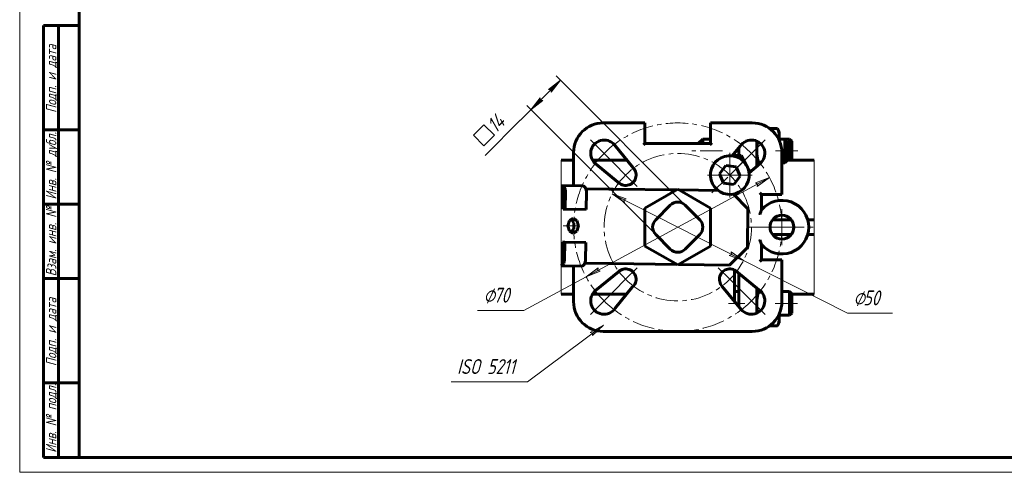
# Model space of a CAD drawing. Header units: millimetres. Extents: x 0 to 594, y 0 to 420.
# Tile 1 of 3: x 0 to 331, y 0 to 152. Entities that reach past the tile are written whole.
import ezdxf

# ---------------------------------------------------------------- set-up
doc = ezdxf.new("R2010")
doc.units = ezdxf.units.MM
for name, pattern in [('K5LT_AXLED', [12, 7.5, -1.5, 1.5, -1.5]), ('K5LT_BASIC', [0]), ('K5LT_THIN', [0]), ('K5LT_THIN_INCLUDED_TO_HATCHING', [0])]:
    doc.linetypes.add(name, pattern=pattern)
doc.layers.add('Системный слой', color=7, linetype='Continuous')
doc.layers.add('Системный слой (1)', color=251, linetype='Continuous', true_color=0x6c6c6c)
doc.styles.add('KDIMTEXTSTYLE', font='txt', dxfattribs={"width": 0.96, "oblique": 15, "height": 5})
doc.styles.add('KTEXTSTYLE', font='txt', dxfattribs={"width": 0.96, "height": 5})
doc.dimstyles.new('KDIMSTYLE (1.00)', dxfattribs={"dimtxt": 5, "dimasz": 1, "dimexe": 2, "dimexo": 0, "dimgap": 1, "dimtad": 1, "dimtxsty": 'KDIMTEXTSTYLE', "dimsah": 1, "dimcen": 0, "dimdle": 1, "dimadec": 0, "dimazin": 0, "dimtfac": 0.667, "dimtmove": 0, "dimatfit": 3, "dimfxl": 1, "dimtvp": 1, "dimtolj": 1, "dimtzin": 0, "dimarcsym": 0})

# ---------------------------------------------------------------- blocks, each defined once
blk = doc.blocks.new('U19')
at = {"layer": 'Системный слой (1)', "color": 143, "linetype": 'K5LT_BASIC', "lineweight": 60, "true_color": 0x33acca}
for p, q in [((247.74, 103.16), (247.63, 102.71)), ((247.92, 103.63), (247.74, 103.16)), ((248.18, 104.12), (247.92, 103.63))]:
    blk.add_line(p, q, dxfattribs=at)
blk = doc.blocks.new('U20')
at = {"layer": 'Системный слой (1)', "color": 143, "linetype": 'K5LT_BASIC', "lineweight": 60, "true_color": 0x33acca}
for p, q in [((259.33, 59.79), (259.33, 59.93)), ((259.33, 53.46), (259.33, 59.79))]:
    blk.add_line(p, q, dxfattribs=at)
blk = doc.blocks.new('U21')
at = {"layer": 'Системный слой (1)', "color": 143, "linetype": 'K5LT_BASIC', "lineweight": 60, "true_color": 0x33acca}
for p, q in [((184.16, 82.76), (184.7, 84.52)), ((184.66, 80.99), (184.16, 82.76)), ((184.7, 84.52), (185.96, 85.24)), ((185.96, 85.24), (187.2, 84.49)), ((187.7, 82.72), (187.16, 80.96)), ((187.2, 84.49), (187.7, 82.72)), ((185.9, 80.24), (184.66, 80.99)), ((187.16, 80.96), (185.9, 80.24))]:
    blk.add_line(p, q, dxfattribs=at)
blk = doc.blocks.new('U22')
at = {"layer": 'Системный слой (1)', "color": 143, "linetype": 'K5LT_BASIC', "lineweight": 60, "true_color": 0x33acca}
for p, q in [((254.79, 112.16), (254.96, 112.62)), ((254.96, 112.62), (255.06, 113.06)), ((255.06, 113.06), (255.09, 113.51))]:
    blk.add_line(p, q, dxfattribs=at)
blk = doc.blocks.new('U23')
at = {"layer": 'Системный слой (1)', "color": 143, "linetype": 'K5LT_BASIC', "lineweight": 60, "true_color": 0x33acca}
for p, q in [((259.18, 84.78), (252.93, 84.78)), ((266.86, 84.78), (264.7, 84.78))]:
    blk.add_line(p, q, dxfattribs=at)
blk = doc.blocks.new('U24')
at = {"layer": 'Системный слой (1)', "color": 143, "linetype": 'K5LT_BASIC', "lineweight": 60, "true_color": 0x33acca}
for p, q in [((247.59, 56.69), (247.64, 55.69)), ((247.64, 55.69), (247.77, 54.67)), ((247.77, 54.67), (248, 53.61))]:
    blk.add_line(p, q, dxfattribs=at)
blk = doc.blocks.new('U25')
at = {"layer": 'Системный слой (1)', "color": 143, "linetype": 'K5LT_BASIC', "lineweight": 60, "true_color": 0x33acca}
for p, q in [((247.64, 61.82), (247.75, 61.38)), ((247.75, 61.38), (247.93, 60.93)), ((247.93, 60.93), (248.18, 60.45))]:
    blk.add_line(p, q, dxfattribs=at)
blk = doc.blocks.new('U26')
at = {"layer": 'Системный слой (1)', "color": 143, "linetype": 'K5LT_BASIC', "lineweight": 60, "true_color": 0x33acca}
for p, q in [((181.86, 104.78), (186.06, 104.78)), ((192.41, 104.78), (203.97, 104.78))]:
    blk.add_line(p, q, dxfattribs=at)
blk = doc.blocks.new('U27')
at = {"layer": 'Системный слой (1)', "color": 143, "linetype": 'K5LT_BASIC', "lineweight": 60, "true_color": 0x33acca}
for p, q in [((247.77, 109.9), (247.64, 108.88)), ((248, 110.96), (247.77, 109.9)), ((247.64, 108.88), (247.59, 107.88))]:
    blk.add_line(p, q, dxfattribs=at)
blk = doc.blocks.new('U28')
at = {"layer": 'Системный слой (1)', "color": 143, "linetype": 'K5LT_BASIC', "lineweight": 60, "true_color": 0x33acca}
for p, q in [((181.86, 59.78), (186.06, 59.78)), ((192.41, 59.78), (203.91, 59.78))]:
    blk.add_line(p, q, dxfattribs=at)
blk = doc.blocks.new('U29')
at = {"layer": 'Системный слой (1)', "color": 143, "linetype": 'K5LT_BASIC', "lineweight": 60, "true_color": 0x33acca}
for p, q in [((181.86, 69.33), (182.77, 70.17)), ((182.77, 70.17), (183.02, 71.28))]:
    blk.add_line(p, q, dxfattribs=at)
blk = doc.blocks.new('U30')
at = {"layer": 'Системный слой (1)', "color": 143, "linetype": 'K5LT_BASIC', "lineweight": 60, "true_color": 0x33acca}
for p, q in [((247.59, 102.68), (247.59, 109.78)), ((247.59, 54.78), (247.59, 61.85))]:
    blk.add_line(p, q, dxfattribs=at)
blk = doc.blocks.new('U31')
at = {"layer": 'Системный слой (1)', "color": 143, "linetype": 'K5LT_BASIC', "lineweight": 60, "true_color": 0x33acca}
for p, q in [((241.59, 106.28), (241.59, 108.96)), ((241.59, 55.57), (241.59, 66.74))]:
    blk.add_line(p, q, dxfattribs=at)
blk = doc.blocks.new('U32')
at = {"layer": 'Системный слой (1)', "color": 143, "linetype": 'K5LT_BASIC', "lineweight": 60, "true_color": 0x33acca}
for p, q in [((185.25, 85.04), (186.17, 83.65)), ((186.17, 83.65), (186.12, 81.74)), ((186.12, 81.74), (185.19, 80.46))]:
    blk.add_line(p, q, dxfattribs=at)
blk = doc.blocks.new('U33')
at = {"layer": 'Системный слой (1)', "color": 143, "linetype": 'K5LT_BASIC', "lineweight": 60, "true_color": 0x33acca}
for p, q in [((240.09, 107.12), (240.09, 106.28)), ((240.09, 67.93), (240.09, 57.4))]:
    blk.add_line(p, q, dxfattribs=at)
blk = doc.blocks.new('U34')
at = {"layer": 'Системный слой (1)', "color": 143, "linetype": 'K5LT_BASIC', "lineweight": 60, "true_color": 0x33acca}
for p, q in [((252.93, 79.78), (259.18, 79.78)), ((264.7, 79.78), (266.86, 79.78))]:
    blk.add_line(p, q, dxfattribs=at)
blk = doc.blocks.new('U35')
at = {"layer": 'Системный слой (1)', "color": 143, "linetype": 'K5LT_BASIC', "lineweight": 60, "true_color": 0x33acca}
for p, q in [((254.96, 51.95), (254.79, 52.41)), ((255.06, 51.51), (254.96, 51.95)), ((255.09, 51.06), (255.06, 51.51))]:
    blk.add_line(p, q, dxfattribs=at)
blk = doc.blocks.new('U36')
at = {"layer": 'Системный слой (1)', "color": 7, "linetype": 'K5LT_THIN_INCLUDED_TO_HATCHING', "lineweight": 18, "true_color": 0xffffff}
for p, q in [((181.86, 59.78), (181.86, 104.78)), ((266.86, 104.78), (266.86, 59.78))]:
    blk.add_line(p, q, dxfattribs=at)
blk = doc.blocks.new('U37')
at = {"layer": 'Системный слой (1)', "color": 30, "linetype": 'K5LT_AXLED', "lineweight": 18, "true_color": 0xff8000}
for q in [(238.56, 108.28), (230.06, 99.78), (247.06, 99.78), (238.56, 91.28)]:
    blk.add_line((238.56, 99.78), q, dxfattribs=at)
blk = doc.blocks.new('U38')
at = {"layer": 'Системный слой (1)', "color": 30, "linetype": 'K5LT_AXLED', "lineweight": 18, "true_color": 0xff8000}
for q in [(256.06, 88.28), (250.06, 82.28), (262.06, 82.28), (256.06, 76.28)]:
    blk.add_line((256.06, 82.28), q, dxfattribs=at)
blk = doc.blocks.new('U39')
at = {"layer": 'Системный слой (1)', "color": 30, "linetype": 'K5LT_AXLED', "lineweight": 18, "true_color": 0xff8000}
for p, q in [((203.56, 99.78), (199.67, 103.67)), ((238.56, 99.78), (244.57, 105.8)), ((207.44, 95.9), (203.56, 99.78)), ((232.55, 93.77), (238.56, 99.78)), ((207.44, 68.67), (203.56, 64.78)), ((234.67, 68.67), (238.56, 64.78)), ((203.56, 64.78), (199.67, 60.9)), ((238.56, 64.78), (242.44, 60.9))]:
    blk.add_line(p, q, dxfattribs=at)
for start, end in [(45, 135), (135, 225), (315, 45), (225, 315)]:
    blk.add_arc((221.06, 82.28), 24.75, start, end, dxfattribs=at)
blk = doc.blocks.new('U40')
at = {"layer": 'Системный слой (1)', "color": 30, "linetype": 'K5LT_AXLED', "lineweight": 18, "true_color": 0xff8000}
for p, q in [((196.31, 107.03), (191.71, 111.63)), ((245.8, 107.03), (250.4, 111.63)), ((200.9, 102.44), (196.31, 107.03)), ((241.21, 102.44), (245.8, 107.03)), ((245.06, 82.28), (256.06, 82.28)), ((256.06, 82.28), (267.06, 82.28)), ((200.9, 62.13), (196.31, 57.54)), ((241.21, 62.13), (245.8, 57.54)), ((196.31, 57.54), (191.71, 52.94)), ((245.8, 57.54), (250.4, 52.94))]:
    blk.add_line(p, q, dxfattribs=at)
for start, end in [(45, 135), (135, 225), (0, 45), (315, 0), (225, 315)]:
    blk.add_arc((221.06, 82.28), 35, start, end, dxfattribs=at)
blk = doc.blocks.new('D11')
at = {"layer": 'Системный слой (1)'}
for points in [[(247.77, 95.95), (251.86, 98.91), (247.14, 97.11), (247.9, 96.77)], [(190.25, 65.66), (194.97, 67.46), (194.21, 67.8), (194.34, 68.62)]]:
    blk.add_hatch(color=7, dxfattribs=at).paths.add_polyline_path(points)
at = {"layer": 'Системный слой (1)', "color": 7, "linetype": 'K5LT_THIN', "lineweight": 18, "true_color": 0xffffff}
for p, q in [((251.86, 98.91), (190.25, 65.66)), ((247.14, 97.11), (251.86, 98.91)), ((247.9, 96.77), (247.14, 97.11)), ((251.86, 98.91), (247.77, 95.95)), ((247.77, 95.95), (247.9, 96.77)), ((190.25, 65.66), (194.34, 68.62)), ((194.97, 67.46), (190.25, 65.66)), ((194.34, 68.62), (194.21, 67.8)), ((194.21, 67.8), (194.97, 67.46)), ((190.25, 65.66), (169.3, 54.35))]:
    blk.add_line(p, q, dxfattribs=at)
blk.add_wipeout([(155.82, 55.35), (155.82, 62.74), (166.84, 62.74), (166.84, 55.35)]).dxf.layer = 'Системный слой (1)'
blk.add_line((169.3, 54.35), (153.82, 54.35), dxfattribs=at)
at = {"layer": 'Системный слой (1)', "color": 7, "char_height": 5, "attachment_point": 1, "style": 'KTEXTSTYLE'}
for s, insert in [('\\fArial|b0|c204|p34;\\H5.0;\\W1.000;\\Q15;\\fGOST Type AU|b0|i0|c204|p34;\\Q15;\\W0.960;⌀', (155.82, 61.94)), ('\\fArial|b0|c204|p34;\\H5.0;\\W1.000;\\Q15;\\fGOST Type AU|b0|i0|c204|p34;\\Q15;\\W0.960;70', (159.13, 61.94))]:
    blk.add_mtext(s, dxfattribs=dict(at, insert=insert))
blk = doc.blocks.new('KDIMARROW_01')
at = {"layer": 'Системный слой'}
blk.add_hatch(color=0, dxfattribs=at).paths.add_polyline_path([(-5, -0.66), (0, 0), (-5, 0.66), (-4.5, 0)])
at = {"layer": 'Системный слой', "color": 0, "linetype": 'K5LT_THIN', "lineweight": 18}
for p, q in [((-4.5, 0), (-5, 0.66)), ((-5, 0.66), (0, 0)), ((0, 0), (-5, -0.66)), ((-5, -0.66), (-4.5, 0))]:
    blk.add_line(p, q, dxfattribs=at)
at = {"layer": 'Системный слой (1)', "color": 0, "linetype": 'K5LT_THIN', "lineweight": 18}
blk.add_line((221.06, 82.28), (220.06, 82.28), dxfattribs=at)
blk = doc.blocks.new('D12')
at = {"layer": 'Системный слой (1)'}
for points in [[(203.73, 91.78), (198.97, 93.45), (203.13, 90.61), (202.98, 91.42)], [(243.14, 71.12), (238.98, 73.96), (239.13, 73.15), (238.38, 72.79)]]:
    blk.add_hatch(color=7, dxfattribs=at).paths.add_polyline_path(points)
at = {"layer": 'Системный слой (1)', "color": 7, "linetype": 'K5LT_THIN', "lineweight": 18, "true_color": 0xffffff}
for p, q in [((198.97, 93.45), (203.73, 91.78)), ((203.13, 90.61), (198.97, 93.45)), ((198.97, 93.45), (243.14, 71.12)), ((203.73, 91.78), (202.98, 91.42)), ((202.98, 91.42), (203.13, 90.61)), ((238.38, 72.79), (239.13, 73.15)), ((243.14, 71.12), (238.38, 72.79)), ((239.13, 73.15), (238.98, 73.96)), ((238.98, 73.96), (243.14, 71.12)), ((243.14, 71.12), (278.07, 53.46))]:
    blk.add_line(p, q, dxfattribs=at)
blk.add_wipeout([(280.07, 54.46), (280.07, 61.84), (290.71, 61.84), (290.71, 54.46)]).dxf.layer = 'Системный слой (1)'
blk.add_line((278.07, 53.46), (293.15, 53.46), dxfattribs=at)
at = {"layer": 'Системный слой (1)', "color": 7, "char_height": 5, "attachment_point": 1, "style": 'KTEXTSTYLE'}
for s, insert in [('\\fArial|b0|c204|p34;\\H5.0;\\W1.000;\\Q15;\\fGOST Type AU|b0|i0|c204|p34;\\Q15;\\W0.960;⌀', (280.07, 61.05)), ('\\fArial|b0|c204|p34;\\H5.0;\\W1.000;\\Q15;\\fGOST Type AU|b0|i0|c204|p34;\\Q15;\\W0.960;50', (283.38, 61.05))]:
    blk.add_mtext(s, dxfattribs=dict(at, insert=insert))
blk = doc.blocks.new('D13')
at = {"layer": 'Системный слой (1)'}
for points in [[(178.56, 127.61), (181.63, 131.61), (177.63, 128.54), (178.44, 128.43)], [(171.73, 121.71), (175.73, 124.78), (174.91, 124.9), (174.8, 125.71)]]:
    blk.add_hatch(color=7, dxfattribs=at).paths.add_polyline_path(points)
at = {"layer": 'Системный слой (1)', "color": 7, "linetype": 'K5LT_THIN', "lineweight": 18, "true_color": 0xffffff}
for p, q in [((226.01, 87.23), (180.21, 133.03)), ((171.73, 121.71), (181.63, 131.61)), ((177.63, 128.54), (181.63, 131.61)), ((181.63, 131.61), (178.56, 127.61)), ((171.73, 121.71), (174.8, 125.71)), ((174.8, 125.71), (174.91, 124.9)), ((178.44, 128.43), (177.63, 128.54)), ((178.56, 127.61), (178.44, 128.43)), ((213.66, 79.78), (170.31, 123.13)), ((175.73, 124.78), (171.73, 121.71)), ((174.91, 124.9), (175.73, 124.78)), ((171.73, 121.71), (168.19, 118.18))]:
    blk.add_line(p, q, dxfattribs=at)
blk.add_wipeout([(157.07, 108.47), (151.85, 113.69), (160.46, 122.3), (165.68, 117.08)]).dxf.layer = 'Системный слой (1)'
for p, q in [((152.41, 113.12), (155.94, 116.66)), ((155.94, 116.66), (159.48, 113.12)), ((168.16, 118.15), (156.36, 106.35)), ((155.94, 109.59), (152.41, 113.12)), ((159.48, 113.12), (155.94, 109.59))]:
    blk.add_line(p, q, dxfattribs=at)
at = {"layer": 'Системный слой (1)', "color": 7, "insert": (156.45, 117.17), "char_height": 5, "attachment_point": 1, "rotation": 45, "style": 'KTEXTSTYLE'}
blk.add_mtext('\\fArial|b0|c204|p34;\\H5.0;\\W1.000;\\Q15;\\fGOST Type AU|b0|i0|c204|p34;\\Q15;\\W0.960;14', dxfattribs=at)
blk = doc.blocks.new('U41')
at = {"layer": 'Системный слой (1)'}
blk.add_hatch(color=7, dxfattribs=at).paths.add_polyline_path([(192.44, 45.91), (196.06, 49.43), (191.66, 46.97), (192.45, 46.74)])
at = {"layer": 'Системный слой (1)', "color": 7, "linetype": 'K5LT_THIN', "lineweight": 18, "true_color": 0xffffff}
for p, q in [((170.6, 30.41), (196.06, 49.43)), ((191.66, 46.97), (196.06, 49.43)), ((192.45, 46.74), (191.66, 46.97)), ((196.06, 49.43), (192.44, 45.91)), ((192.44, 45.91), (192.45, 46.74)), ((170.6, 30.41), (144.94, 30.41))]:
    blk.add_line(p, q, dxfattribs=at)
at = {"layer": 'Системный слой (1)', "color": 7, "insert": (146.94, 37.99), "char_height": 5, "attachment_point": 1, "style": 'KTEXTSTYLE'}
blk.add_mtext('\\fArial|b0|c204|p34;\\H5.0;\\W1.000;\\Q15;\\fGOST Type AU|b0|i0|c204|p34;\\Q15;\\W0.960;ISO 5211', dxfattribs=at)
blk = doc.blocks.new('U42')
at = {"color": 7, "linetype": 'K5LT_THIN', "lineweight": 18, "true_color": 0xffffff}
for p, q in [((0, 0), (0, 420)), ((594, 0), (0, 0))]:
    blk.add_line(p, q, dxfattribs=at)
at = {"color": 143, "linetype": 'K5LT_BASIC', "lineweight": 60, "true_color": 0x33acca}
for p, q in [((20, 5), (20, 415)), ((8, 5), (8, 150)), ((20, 150), (8, 150)), ((13, 5), (13, 150)), ((20, 115), (8, 115)), ((20, 90), (8, 90)), ((20, 65), (8, 65)), ((20, 30), (8, 30)), ((20, 5), (8, 5)), ((589, 5), (20, 5))]:
    blk.add_line(p, q, dxfattribs=at)
at = {"color": 7, "char_height": 3.5, "attachment_point": 1, "rotation": 90, "style": 'KTEXTSTYLE'}
for s, insert in [('\\fArial|b0|c204|p34;\\H5.0;\\W1.000;\\Q15;\\fGOST Type AU|b0|i0|c204|p34;\\Q15;\\W0.960;\\H3.50;Подп. и дата', (8.82, 120.66)), ('\\fArial|b0|c204|p34;\\H5.0;\\W1.000;\\Q15;\\fGOST Type AU|b0|i0|c204|p34;\\Q15;\\W0.960;\\H3.50;Инв. № дубл.', (8.82, 91.57)), ('\\fArial|b0|c204|p34;\\H5.0;\\W1.000;\\Q15;\\fGOST Type AU|b0|i0|c204|p34;\\Q15;\\W0.960;\\H3.50;Взам. инв. №', (8.82, 65.8)), ('\\fArial|b0|c204|p34;\\H5.0;\\W1.000;\\Q15;\\fGOST Type AU|b0|i0|c204|p34;\\Q15;\\W0.960;\\H3.50;Подп. и дата', (8.82, 35.66)), ('\\fArial|b0|c204|p34;\\H5.0;\\W1.000;\\Q15;\\fGOST Type AU|b0|i0|c204|p34;\\Q15;\\W0.960;\\H3.50;Инв. № подл.', (8.82, 6.57))]:
    blk.add_mtext(s, dxfattribs=dict(at, insert=insert))

msp = doc.modelspace()

# ---------------------------------------------------------------- linework, layer by layer
at = {"layer": 'Системный слой (1)', "color": 143, "linetype": 'K5LT_BASIC', "lineweight": 60, "true_color": 0x33acca}
for p, q in [((210.055, 117.285), (196.055, 117.285)), ((209.555, 116.785), (210.055, 117.285)), ((210.055, 110.407), (210.055, 117.285)), ((232.555, 116.785), (232.055, 117.285)), ((232.055, 117.285), (232.055, 110.407)), ((246.055, 117.285), (232.055, 117.285)), ((254.514, 115.382), (251.924, 115.382)), ((255.095, 114.376), (254.514, 115.382)), ((255.095, 114.376), (255.095, 113.505)), ((255.095, 113.505), (255.095, 111.562)), ((199.786, 109.887), (206.104, 102.184)), ((209.555, 109.907), (210.055, 110.407)), ((232.055, 110.407), (210.055, 110.407)), ((227.964, 110.407), (229.434, 111.876)), ((229.434, 111.876), (232.055, 111.876)), ((229.434, 110.407), (229.434, 111.876)), ((232.555, 109.907), (232.055, 110.407)), ((239.376, 106.233), (242.055, 109.523)), ((247.595, 109.785), (247.595, 111.162)), ((255.095, 111.876), (257.017, 111.876)), ((257.784, 111.109), (257.017, 111.876)), ((257.017, 111.876), (257.017, 103.876)), ((257.017, 111.876), (258.58, 111.876)), ((257.784, 104.643), (257.784, 111.109)), ((258.58, 111.876), (258.58, 104.785)), ((259.346, 111.109), (258.58, 111.876)), ((259.346, 104.785), (259.346, 111.109)), ((186.055, 107.285), (186.055, 96.239)), ((239.419, 106.285), (242.308, 106.285)), ((242.308, 106.285), (244.185, 103.035)), ((256.055, 93.285), (256.055, 107.285)), ((200.865, 97.547), (193.817, 103.285)), ((235.119, 100.222), (237.216, 102.979)), ((237.216, 102.979), (240.652, 102.542)), ((240.652, 102.542), (241.992, 99.348)), ((244.185, 103.035), (245.419, 100.898)), ((248.658, 103.554), (245.009, 100.562)), ((249.236, 104.123), (248.175, 104.123)), ((256.055, 103.876), (257.017, 103.876)), ((257.784, 104.643), (257.017, 103.876)), ((266.863, 104.785), (257.784, 104.785)), ((236.459, 97.027), (235.119, 100.222)), ((241.992, 99.348), (239.895, 96.59)), ((181.934, 96.292), (181.863, 96.293)), ((181.934, 96.292), (189.004, 96.201)), ((239.895, 96.59), (236.459, 97.027)), ((182.557, 95.284), (181.863, 95.293)), ((182.615, 94.283), (182.537, 88.284)), ((182.557, 95.284), (182.55, 94.72)), ((183.244, 88.274), (183.322, 94.274)), ((197.962, 95.085), (190.216, 95.185)), ((190.392, 94.182), (190.315, 88.183)), ((199.376, 95.066), (197.962, 95.085)), ((199.376, 95.066), (220.716, 94.79)), ((221.055, 94.987), (210.055, 88.636)), ((232.055, 88.636), (221.055, 94.987)), ((221.411, 94.781), (234.622, 94.61)), ((239.832, 93.412), (244.638, 88.48)), ((248.677, 93.785), (249.177, 93.285)), ((249.177, 88.089), (249.177, 93.285)), ((249.177, 93.285), (256.055, 93.285)), ((255.555, 93.785), (256.055, 93.285)), ((218.555, 89.684), (213.656, 84.785)), ((228.455, 84.785), (223.555, 89.684)), ((182.537, 88.284), (183.244, 88.274)), ((190.315, 88.183), (183.244, 88.274)), ((210.055, 88.636), (210.055, 75.934)), ((232.055, 75.934), (232.055, 88.636)), ((244.638, 88.48), (244.469, 75.482)), ((213.656, 79.785), (218.555, 74.885)), ((223.555, 74.885), (228.455, 79.785)), ((182.317, 71.285), (182.395, 77.284)), ((182.395, 77.284), (183.102, 77.275)), ((183.024, 71.276), (183.102, 77.275)), ((183.102, 77.275), (190.172, 77.184)), ((190.172, 77.184), (190.095, 71.184)), ((249.177, 71.285), (249.177, 76.481)), ((210.055, 75.934), (221.055, 69.583)), ((221.055, 69.583), (232.055, 75.934)), ((244.469, 75.482), (238.392, 69.56)), ((182.234, 70.286), (181.863, 70.291)), ((182.241, 70.85), (182.234, 70.286)), ((197.638, 70.087), (189.892, 70.187)), ((199.052, 70.068), (197.638, 70.087)), ((220.7, 69.788), (199.052, 70.068)), ((238.392, 69.56), (221.395, 69.779)), ((248.677, 70.785), (249.177, 71.285)), ((256.055, 71.285), (249.177, 71.285)), ((255.555, 70.785), (256.055, 71.285)), ((256.055, 57.285), (256.055, 71.285)), ((188.655, 69.203), (181.863, 69.291)), ((186.055, 69.236), (186.055, 57.285)), ((193.453, 61.016), (201.156, 67.333)), ((241.246, 67.023), (248.294, 61.285)), ((205.794, 62.094), (200.055, 55.047)), ((242.325, 54.683), (236.007, 62.385)), ((240.095, 60.694), (241.595, 60.694)), ((249.236, 60.447), (248.175, 60.447)), ((256.055, 60.694), (258.565, 60.694)), ((258.565, 60.694), (258.565, 60.522)), ((259.332, 59.927), (258.565, 60.694)), ((258.565, 60.522), (258.565, 52.694)), ((266.863, 59.785), (259.332, 59.785)), ((247.595, 53.408), (247.595, 54.785)), ((255.095, 53.008), (255.095, 51.065)), ((259.332, 53.461), (258.565, 52.694)), ((255.095, 50.194), (254.514, 49.188)), ((255.095, 52.694), (258.565, 52.694)), ((255.095, 51.065), (255.095, 50.194)), ((196.055, 47.285), (246.055, 47.285)), ((254.514, 49.188), (251.924, 49.188))]:
    msp.add_line(p, q, dxfattribs=at)
at = {"layer": 'Системный слой (1)', "color": 30, "linetype": 'K5LT_AXLED', "lineweight": 18, "true_color": 0xff8000}
for p, q in [((236.095, 107.876), (225.784, 107.876)), ((261.346, 107.876), (253.095, 107.876)), ((187.93, 82.713), (182.517, 82.783)), ((243.595, 56.694), (238.095, 56.694)), ((261.332, 56.694), (253.095, 56.694))]:
    msp.add_line(p, q, dxfattribs=at)
at = {"layer": 'Системный слой (1)', "color": 143, "linetype": 'K5LT_BASIC', "lineweight": 60, "true_color": 0x33acca}
msp.add_circle((256.055, 82.285), 4, dxfattribs=at)
for centre, radius, start, end in [((196.055, 107.285), 10, 90, 180), ((246.055, 107.285), 10, 0, 90), ((196.307, 107.034), 4.5, 39.35589, 236.41362), ((245.804, 107.034), 4.5, 309.35589, 146.41362), ((238.555, 99.785), 6.5, 172.75292, 82.75292), ((238.555, 99.785), 6.5, 82.75292, 172.75292), ((203.555, 99.785), 3.5, 219.7552, 43.27907), ((221.055, 87.184), 3.536, 45, 135), ((256.055, 82.285), 9, 220.15889, 139.84111), ((216.156, 82.285), 3.536, 135, 225), ((225.955, 82.285), 3.536, 315, 45), ((221.055, 77.385), 3.536, 225, 315), ((203.555, 64.785), 3.5, 309.7552, 133.27907), ((238.555, 64.785), 3.5, 39.7552, 223.27907), ((196.307, 57.536), 4.5, 129.35589, 326.41362), ((245.804, 57.536), 4.5, 219.35589, 56.41362), ((196.055, 57.285), 10, 180, 270), ((246.055, 57.285), 10, 270, 0)]:
    msp.add_arc(centre, radius, start, end, dxfattribs=at)
for centre, major_axis, start_param, end_param in [((181.908, 94.292), (0.026, 2), 4.712389, 6.2831853), ((188.978, 94.201), (0.026, 2), 4.712389, 6.2831853), ((181.908, 94.292), (0.013, 1), 4.712389, 5.1634158), ((181.61, 71.294), (0.013, 1), 4.2613622, 4.712389), ((188.681, 71.203), (0.026, 2), 3.1415927, 4.712389)]:
    msp.add_ellipse(centre, major_axis=major_axis, ratio=0.7071068, start_param=start_param, end_param=end_param, dxfattribs=at)
for points in [[(255.095, 113.505), (255.095, 114.376), (254.514, 115.382)], [(247.595, 107.876), (247.595, 106.134), (248.175, 104.123)], [(248.175, 60.447), (247.595, 58.436), (247.595, 56.694)], [(254.514, 49.188), (255.095, 50.194), (255.095, 51.065)]]:
    msp.add_rational_spline(points, [1, 1.0379548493, 1], degree=2, dxfattribs=at)
for points, knots in [([(248.677, 86.505), (248.678, 86.509), (248.679, 86.513), (248.804, 86.98), (248.922, 87.349), (249.055, 87.745), (249.091, 87.848), (249.132, 87.964), (249.146, 88.003), (249.163, 88.052), (249.169, 88.067), (249.176, 88.085), (249.177, 88.089), (249.177, 88.089)], [-0.00120678, -0.00120678, -0.00120678, -0.00120678, 0, 0, 0.1439322, 0.1439322, 0.21352861, 0.21352861, 0.2500476, 0.2500476, 0.27130358, 0.27130358, 0.2881544, 0.2881544, 0.2881544, 0.2881544]), ([(248.677, 78.065), (248.678, 78.061), (248.679, 78.057), (248.804, 77.589), (248.922, 77.22), (249.055, 76.825), (249.091, 76.722), (249.132, 76.606), (249.146, 76.566), (249.163, 76.518), (249.169, 76.503), (249.176, 76.485), (249.177, 76.481), (249.177, 76.481)], [-0.57751535, -0.57751535, -0.57751535, -0.57751535, -0.57630857, -0.57630857, -0.43237643, -0.43237643, -0.36278006, -0.36278006, -0.32626109, -0.32626109, -0.30500511, -0.30500511, -0.2881543, -0.2881543, -0.2881543, -0.2881543])]:
    msp.add_open_spline(points, degree=3, knots=knots, dxfattribs=at)

# ---------------------------------------------------------------- block references
at = {"layer": 'Системный слой (1)'}
for name in ['U40', 'U22', 'U27', 'U30', 'U39', 'U37', 'U33', 'U31', 'U26', 'U36', 'U19', 'U38', 'U21', 'U32', 'U23', 'U34', 'U29', 'U28', 'U25', 'U20', 'U24', 'U35', 'U41']:
    msp.add_blockref(name, (0, 0), dxfattribs=at)

# ---------------------------------------------------------------- next in the draw order: dimensions: what is measured, and where the dimension line sits
at = {"layer": 'Системный слой (1)', "color": 7}
dim = msp.add_diameter_dim_2p(p1=(251.857, 98.907), p2=(190.254, 65.663), dimstyle='KDIMSTYLE (1.00)', override={"dimtih": 1, "dimtoh": 1, "dimpost": '\\fGOST Type AU|b0|c204|p34;\\H5.0;\\W0.960;\\Q15;<>', "dimblk1": 'KDIMARROW_01', "dimblk2": 'KDIMARROW_01', "dimclrt": 7, "dimtol": 1, "dimtp": 0, "dimtm": 0, "dimtdec": 5, "dimtmove": 1, "dimatfit": 2, "dimtolj": 1}, dxfattribs=at)
dim.commit()
dim.dimension.update_dxf_attribs({"geometry": 'D11', "text_midpoint": (167.299, 54.354), "dimtype": 163})

# ---------------------------------------------------------------- next in the draw order: dimensions: what is measured, and where the dimension line sits
dim = msp.add_diameter_dim_2p(p1=(198.969, 93.451), p2=(243.142, 71.119), text='\\fGOST Type AU|b0|c204|p34;\\H5.0;\\W0.960;\\Q15;∅\\fGOST Type AU|b0|c204|p34;\\H5.0;\\W0.960;\\Q15;\\fGOST Type AU|b0|i0|c204|p34;\\Q15;50', dimstyle='KDIMSTYLE (1.00)', override={"dimtih": 1, "dimtoh": 1, "dimblk1": 'KDIMARROW_01', "dimblk2": 'KDIMARROW_01', "dimclrt": 7, "dimtmove": 1, "dimatfit": 2, "dimtolj": 1}, dxfattribs=at)
dim.commit()
dim.dimension.update_dxf_attribs({"geometry": 'D12', "text_midpoint": (280.072, 53.461), "dimtype": 163})

# ---------------------------------------------------------------- next in the draw order: dimensions: what is measured, and where the dimension line sits
dim = msp.add_linear_dim(base=(171.727, 121.714), p1=(226.005, 87.235), p2=(213.656, 79.785), angle=45, dimstyle='KDIMSTYLE (1.00)', override={"dimexo": 0, "dimtoh": 1, "dimpost": '\\fGOST Type AU|b0|c204|p34;\\H5.0;\\W0.960;\\Q15;{\\fSymbol Type A|i0|c204|p18;т}<>', "dimblk1": 'KDIMARROW_01', "dimblk2": 'KDIMARROW_01', "dimse1": 0, "dimse2": 0, "dimclrt": 7, "dimtol": 1, "dimtp": 0, "dimtm": 0, "dimtdec": 5, "dimtmove": 1, "dimtolj": 1}, dxfattribs=at)
dim.commit()
dim.dimension.update_dxf_attribs({"geometry": 'D13', "text_midpoint": (162.261, 112.248), "dimtype": 160})

# ---------------------------------------------------------------- next in the draw order: block references
msp.add_blockref('U42', (0, 0))

doc.saveas('drawing.dxf')
